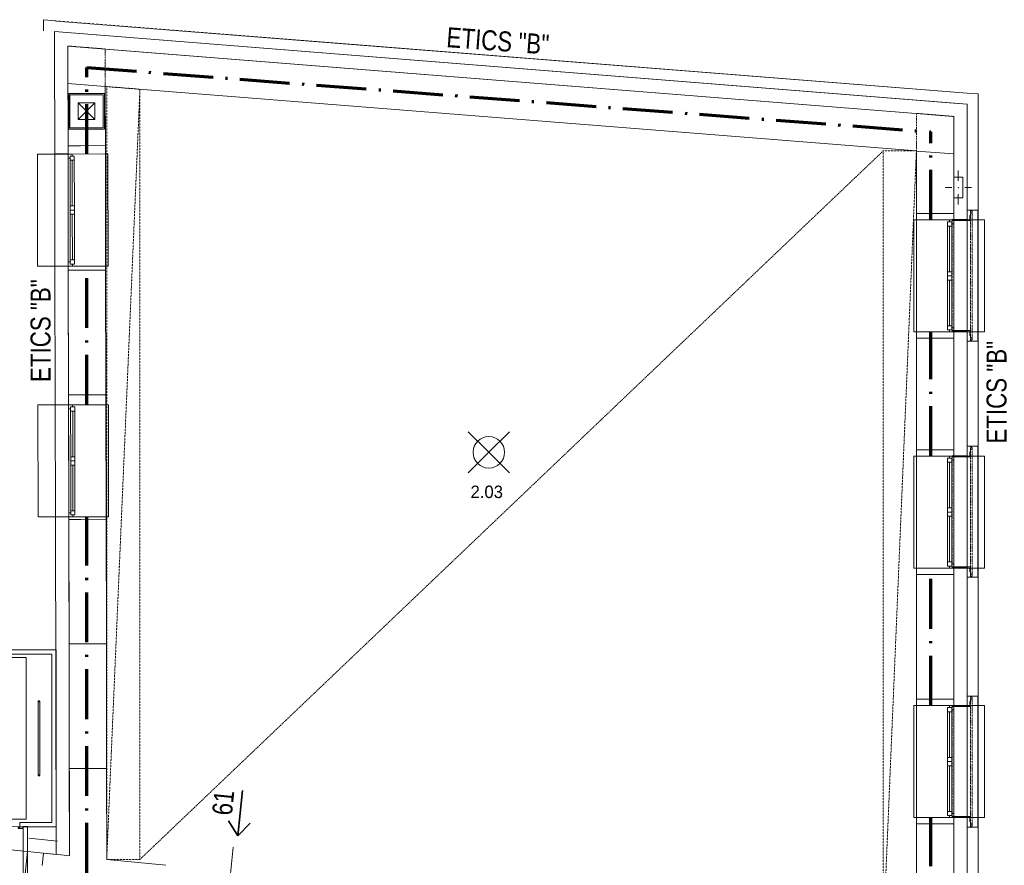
# Model space of a CAD drawing. Header units: millimetres. Extents: x -21032 to 287, y -6254 to 19135.
# Tile 12 of 12: x -11569 to 287, y 8951 to 19135. Entities that reach past the tile are written whole.
import ezdxf
from ezdxf.enums import TextEntityAlignment as Align

# ---------------------------------------------------------------- set-up
doc = ezdxf.new("R2010")
doc.units = ezdxf.units.MM
doc.header["$MEASUREMENT"] = 0
doc.set_wipeout_variables(frame=1)
for name, pattern in [('ACAD_ISO10W100', [18.5, 12, -3, 0.5, -3]), ('Wipeout_Contour', [1000, 0, -1000]), ('Čerchovaná M', [4.5, 2.5, -0.85, 0.3, -0.85]), ('Čerchovaná S', [3.5, 1.5, -0.85, 0.3, -0.85]), ('Čárkovaná M', [4.5, 2.5, -2])]:
    doc.linetypes.add(name, pattern=pattern)
for name, color, linetype, lineweight in [('7._2.NP (2)_2_2D prvky - obecné', 252, 'Continuous', 0), ('7._2.NP (2)_2_Konstrukce - nosné', 252, 'Continuous', 0), ('7._2.NP (2)_2_Nové_3D prvky fasada nove', 252, 'Continuous', 0), ('7._2.NP (2)_2_Nové_Konstrukce - nosné', 252, 'Continuous', 0), ('7._2.NP (2)_2_Nové_Otvory – Dveře', 252, 'Continuous', 0), ('7._2.NP (2)_2_Nové_Otvory – Okna', 252, 'Continuous', 0), ('7._2.NP (2)_2_Nové_Otvory – Značky dveří', 252, 'Continuous', 0), ('7._2.NP (2)_2_Nové_Situace - terén', 252, 'Continuous', 0), ('7._2.NP (2)_2_Nové_Výplně - Povrchové', 252, 'Continuous', 0), ('7._2.NP (2)_2_Nové_VÝTAH VAR 1', 252, 'Continuous', 0), ('7._2.NP (2)_2_Nové_ZJEDNODUŠENÝ DVŮR', 252, 'Continuous', 0), ('7._2.NP (2)_2_TZB - elektroinstalace', 252, 'Continuous', 0), ('7._2.NP (2)_2_Zóny', 252, 'Continuous', 0), ('Pož_text', 1, 'Continuous', 35), ('Pož_úseky', 5, 'ACAD_ISO10W100', 70)]:
    doc.layers.add(name, color=color, linetype=linetype, lineweight=lineweight)
doc.styles.add('GENEROVANÝ_STYL_1', font='txt')
doc.styles.add('PBŘ popis', font='arial.ttf', dxfattribs={"width": 0.8})

msp = doc.modelspace()

# ---------------------------------------------------------------- linework, layer by layer
at = {"layer": '7._2.NP (2)_2_2D prvky - obecné', "linetype": 'Čerchovaná S'}
for p, q in [((-10538, 18331), (-10540, 18782)), ((-772, 17554), (-770, 18006)), ((-322, 17970), (-770, 18006))]:
    msp.add_line(p, q, dxfattribs=at)
at = {"layer": '7._2.NP (2)_2_Konstrukce - nosné', "linetype": 'Continuous'}
for p, q in [((-322, 17970), (-322, 17520)), ((-10986, 17617), (-10886, 17617)), ((-10886, 17617), (-10836, 17617)), ((-10836, 17617), (-10536, 17618)), ((-772, 17551), (-322, 17520)), ((-472, 16800), (-772, 16800)), ((-422, 16800), (-472, 16800)), ((-322, 16800), (-422, 16800)), ((-10984, 16117), (-10884, 16117)), ((-10884, 16117), (-10834, 16117)), ((-10834, 16117), (-10534, 16118)), ((-472, 15300), (-772, 15300)), ((-422, 15300), (-472, 15300)), ((-322, 15300), (-422, 15300)), ((-10981, 14617), (-10881, 14617)), ((-10881, 14617), (-10831, 14617)), ((-10831, 14617), (-10531, 14618)), ((-472, 13955), (-772, 13955)), ((-422, 13955), (-472, 13955)), ((-322, 13955), (-422, 13955)), ((-10978, 13117), (-10878, 13117)), ((-10878, 13117), (-10828, 13117)), ((-10828, 13117), (-10528, 13118)), ((-472, 12455), (-772, 12455)), ((-422, 12455), (-472, 12455)), ((-322, 12455), (-422, 12455)), ((-10975, 11617), (-10875, 11617)), ((-10875, 11617), (-10825, 11617)), ((-10825, 11617), (-10525, 11618)), ((-472, 10950), (-772, 10950)), ((-422, 10950), (-472, 10950)), ((-322, 10950), (-422, 10950)), ((-10973, 10117), (-10873, 10117)), ((-10873, 10117), (-10823, 10117)), ((-10823, 10117), (-10523, 10118)), ((-472, 9450), (-772, 9450)), ((-422, 9450), (-472, 9450)), ((-322, 9450), (-422, 9450)), ((-11283, 9099), (-11298, 8949))]:
    msp.add_line(p, q, dxfattribs=at)
at = {"layer": '7._2.NP (2)_2_Konstrukce - nosné', "linetype": 'Continuous', "flags": 128}
for points in [[(-10989, 18818), (-10538, 18782)], [(-10989, 18818), (-10986, 17617)], [(-322, 17970), (-10538, 18782)], [(-10536, 17618), (-10538, 18331)], [(-10538, 18331), (-772, 17554)], [(-322, 17970), (-322, 17519)], [(-772, 17554), (-772, 16800)], [(-322, 17239), (-322, 17519)], [(-322, 16800), (-322, 16989)], [(-10984, 16117), (-10981, 14617)], [(-10531, 14618), (-10534, 16118)], [(-772, 15300), (-772, 13955)], [(-322, 13955), (-322, 15300)], [(-10978, 13117), (-10975, 11617)], [(-10525, 11618), (-10528, 13118)], [(-772, 12455), (-772, 10950)], [(-322, 10950), (-322, 12455)], [(-10973, 10117), (-10971, 9067)], [(-10521, 9022), (-10523, 10118)], [(-772, 9450), (-772, 8045)], [(-322, 8003), (-322, 9450)], [(-11032, 9073), (-11283, 9099)], [(-10971, 9067), (-11032, 9073)], [(-9811, 8951), (-10521, 9022)]]:
    msp.add_lwpolyline(points, dxfattribs=at)
at = {"layer": '7._2.NP (2)_2_Nové_3D prvky fasada nove', "linetype": 'Continuous'}
for p, q in [((-340, 16728), (-340, 16716)), ((-340, 15391), (-340, 15378)), ((-340, 13884), (-340, 13871)), ((-340, 12547), (-340, 12534)), ((-340, 10875), (-340, 10862)), ((-340, 9537), (-340, 9525))]:
    msp.add_line(p, q, dxfattribs=at)
at = {"layer": '7._2.NP (2)_2_Nové_3D prvky fasada nove', "linetype": 'Continuous', "flags": 128}
for points in [[(-10986, 17617), (-10986, 17517)], [(-10536, 17518), (-10536, 17618)], [(-10536, 17518), (-10986, 17517)], [(-772, 16800), (-772, 16725)], [(-322, 16725), (-772, 16725)], [(-322, 16725), (-322, 16800)], [(-10984, 16167), (-10534, 16168)], [(-10984, 16167), (-10984, 16117)], [(-10534, 16118), (-10534, 16168)], [(-772, 15375), (-772, 15300)], [(-772, 15375), (-322, 15375)], [(-322, 15300), (-322, 15375)], [(-10981, 14617), (-10981, 14497)], [(-10531, 14498), (-10531, 14618)], [(-10531, 14498), (-10981, 14497)], [(-772, 13955), (-772, 13880)], [(-322, 13880), (-772, 13880)], [(-322, 13880), (-322, 13955)], [(-10978, 13147), (-10528, 13148)], [(-10978, 13147), (-10978, 13117)], [(-10528, 13118), (-10528, 13148)], [(-772, 12530), (-772, 12455)], [(-772, 12530), (-322, 12530)], [(-322, 12455), (-322, 12530)], [(-10975, 11617), (-10973, 10117)], [(-10523, 10118), (-10525, 11618)], [(-772, 10950), (-772, 10875)], [(-322, 10875), (-322, 10950)], [(-322, 10875), (-772, 10875)], [(-772, 9525), (-772, 9450)], [(-772, 9525), (-322, 9525)], [(-322, 9450), (-322, 9525)], [(-11525, 8620), (-11475, 9118)], [(-11283, 9099), (-11475, 9118)]]:
    msp.add_lwpolyline(points, dxfattribs=at)
at = {"layer": '7._2.NP (2)_2_Nové_3D prvky fasada nove', "linetype": 'Čerchovaná M', "flags": 128}
for points in [[(-340, 15378), (-340, 16728)], [(-340, 16716), (-340, 16728)], [(-340, 15391), (-340, 15378)], [(-340, 12534), (-340, 13884)], [(-340, 13871), (-340, 13884)], [(-340, 12547), (-340, 12534)], [(-340, 9525), (-340, 10875)], [(-340, 10862), (-340, 10875)], [(-340, 9537), (-340, 9525)]]:
    msp.add_lwpolyline(points, dxfattribs=at)
at = {"layer": '7._2.NP (2)_2_Nové_Konstrukce - nosné', "linetype": 'Continuous'}
for p, q in [((-10996, 17518), (-11146, 17518)), ((-10996, 17518), (-10986, 17518)), ((-10994, 16168), (-11144, 16168)), ((-10994, 16168), (-10984, 16168)), ((-10991, 14497), (-11141, 14497)), ((-10991, 14497), (-10981, 14497)), ((-10988, 13147), (-11138, 13147)), ((-10988, 13147), (-10978, 13147))]:
    msp.add_line(p, q, dxfattribs=at)
at = {"layer": '7._2.NP (2)_2_Nové_Konstrukce - nosné', "linetype": 'Continuous', "flags": 128}
for points in [[(-322, 17970), (-322, 17239)], [(-322, 16989), (-322, 16725)], [(-11144, 16168), (-11141, 14497)], [(-10981, 14497), (-10984, 16168)], [(-322, 15375), (-322, 13880)], [(-11138, 13147), (-11131, 9083)], [(-10971, 9067), (-10978, 13147)], [(-322, 12530), (-322, 10875)], [(-322, 9525), (-322, 6167)], [(-11115, 9243), (-11459, 9277)], [(-11475, 9118), (-11131, 9083)]]:
    msp.add_lwpolyline(points, dxfattribs=at)
at = {"layer": '7._2.NP (2)_2_Nové_Otvory – Dveře', "linetype": 'Continuous'}
for p, q in [((-11475, 9118), (-12594, 9230)), ((-11525, 8620), (-11475, 9118))]:
    msp.add_line(p, q, dxfattribs=at)
at = {"layer": '7._2.NP (2)_2_Nové_Otvory – Okna', "linetype": 'Continuous'}
for p, q in [((-11354, 16167), (-11356, 17517)), ((-11356, 17517), (-10986, 17517)), ((-10996, 17518), (-11146, 17518)), ((-11144, 16168), (-11146, 17518)), ((-10996, 17518), (-10986, 17518)), ((-10984, 16168), (-10986, 17518)), ((-10984, 16167), (-10986, 17517)), ((-10986, 17517), (-10986, 17467)), ((-10986, 17517), (-10936, 17517)), ((-10986, 17517), (-10936, 17517)), ((-10986, 17467), (-10961, 17467)), ((-10986, 17467), (-10985, 16842)), ((-10961, 17467), (-10961, 17492)), ((-10961, 17492), (-10936, 17492)), ((-10961, 17492), (-10961, 17442)), ((-10911, 17492), (-10961, 17492)), ((-10961, 17442), (-10911, 17442)), ((-10961, 17442), (-10960, 16892)), ((-10936, 17517), (-10536, 17518)), ((-10936, 17492), (-10936, 17517)), ((-10935, 16892), (-10936, 17442)), ((-10911, 17442), (-10911, 17492)), ((-10910, 16892), (-10911, 17442)), ((-10910, 16892), (-10911, 17442)), ((-10506, 17518), (-10536, 17518)), ((-10534, 16168), (-10536, 17518)), ((-10504, 16168), (-10506, 17518)), ((-10985, 16842), (-10984, 16217)), ((-10910, 16892), (-10960, 16892)), ((-10960, 16892), (-10960, 16842)), ((-10960, 16842), (-10960, 16792)), ((-10910, 16842), (-10960, 16842)), ((-10960, 16842), (-10910, 16842)), ((-10910, 16842), (-10910, 16892)), ((-10910, 16792), (-10910, 16842)), ((-10960, 16792), (-10910, 16792)), ((-10960, 16792), (-10959, 16242)), ((-10934, 16242), (-10935, 16792)), ((-10909, 16242), (-10910, 16792)), ((-10909, 16242), (-10910, 16792)), ((-772, 16725), (-802, 16725)), ((-802, 16725), (-802, 15375)), ((-772, 16725), (-772, 15375)), ((-372, 16725), (-772, 16725)), ((-372, 16725), (-372, 16700)), ((-322, 16725), (-372, 16725)), ((-322, 16725), (-372, 16725)), ((-322, 16725), (-322, 15375)), ((-322, 16675), (-322, 16725)), ((-262, 16725), (-322, 16725)), ((-322, 15375), (-322, 16725)), ((-312, 16725), (-322, 16725)), ((-322, 16725), (-322, 15375)), ((48, 16725), (48, 15375)), ((-397, 16700), (-397, 16650)), ((-347, 16700), (-397, 16700)), ((-397, 16650), (-397, 16100)), ((-397, 16650), (-347, 16650)), ((-397, 16650), (-397, 16100)), ((-372, 16700), (-347, 16700)), ((-372, 16650), (-372, 16100)), ((-347, 16700), (-347, 16675)), ((-347, 16650), (-347, 16700)), ((-347, 16675), (-322, 16675)), ((-347, 16100), (-347, 16650)), ((-322, 16050), (-322, 16675)), ((-10909, 16242), (-10959, 16242)), ((-10959, 16242), (-10959, 16192)), ((-10909, 16192), (-10909, 16242)), ((-10984, 16167), (-11354, 16167)), ((-10994, 16168), (-11144, 16168)), ((-10994, 16168), (-10984, 16168)), ((-10959, 16217), (-10984, 16217)), ((-10984, 16217), (-10984, 16167)), ((-10984, 16167), (-10934, 16167)), ((-10984, 16167), (-10934, 16167)), ((-10959, 16192), (-10959, 16217)), ((-10934, 16192), (-10959, 16192)), ((-10959, 16192), (-10909, 16192)), ((-10934, 16167), (-10934, 16192)), ((-10934, 16167), (-10534, 16168)), ((-10534, 16168), (-10504, 16168)), ((-347, 16100), (-397, 16100)), ((-397, 16100), (-397, 16050)), ((-397, 16050), (-347, 16050)), ((-397, 16050), (-397, 16000)), ((-347, 16050), (-397, 16050)), ((-347, 16050), (-347, 16100)), ((-347, 16000), (-347, 16050)), ((-322, 15425), (-322, 16050)), ((-397, 16000), (-397, 15450)), ((-397, 16000), (-347, 16000)), ((-397, 16000), (-397, 15450)), ((-372, 16000), (-372, 15450)), ((-347, 15450), (-347, 16000)), ((-347, 15450), (-397, 15450)), ((-397, 15450), (-397, 15400)), ((-347, 15400), (-347, 15450)), ((-322, 15425), (-347, 15425)), ((-347, 15425), (-347, 15400)), ((-322, 15375), (-322, 15425)), ((-802, 15375), (-772, 15375)), ((-372, 15375), (-772, 15375)), ((-397, 15400), (-347, 15400)), ((-347, 15400), (-372, 15400)), ((-372, 15400), (-372, 15375)), ((-322, 15375), (-372, 15375)), ((-322, 15375), (-372, 15375)), ((-262, 15375), (-322, 15375)), ((-312, 15375), (-322, 15375)), ((-11348, 13147), (-11351, 14497)), ((-11351, 14497), (-10981, 14497)), ((-10991, 14497), (-11141, 14497)), ((-11138, 13147), (-11141, 14497)), ((-10991, 14497), (-10981, 14497)), ((-10978, 13147), (-10981, 14497)), ((-10981, 14497), (-10981, 14447)), ((-10981, 14497), (-10931, 14497)), ((-10981, 14497), (-10931, 14497)), ((-10978, 13147), (-10981, 14497)), ((-10956, 14447), (-10956, 14472)), ((-10956, 14472), (-10931, 14472)), ((-10956, 14472), (-10955, 14422)), ((-10906, 14472), (-10956, 14472)), ((-10931, 14497), (-10531, 14498)), ((-10931, 14472), (-10931, 14497)), ((-10905, 14422), (-10906, 14472)), ((-10501, 14498), (-10531, 14498)), ((-10528, 13148), (-10531, 14498)), ((-10498, 13148), (-10501, 14498)), ((-10981, 14447), (-10956, 14447)), ((-10981, 14447), (-10979, 13822)), ((-10955, 14422), (-10905, 14422)), ((-10955, 14422), (-10954, 13872)), ((-10929, 13872), (-10930, 14422)), ((-10904, 13872), (-10905, 14422)), ((-10904, 13872), (-10905, 14422)), ((-10904, 13872), (-10954, 13872)), ((-10954, 13872), (-10954, 13822)), ((-10904, 13822), (-10904, 13872)), ((-802, 12530), (-802, 13880)), ((-802, 13880), (-772, 13880)), ((-772, 12530), (-772, 13880)), ((-372, 13880), (-772, 13880)), ((-372, 13855), (-372, 13880)), ((-322, 13880), (-372, 13880)), ((-322, 13880), (-372, 13880)), ((-322, 12530), (-322, 13880)), ((-322, 13880), (-322, 13830)), ((-262, 13880), (-322, 13880)), ((-322, 12530), (-322, 13880)), ((-312, 13880), (-322, 13880)), ((-322, 12530), (-322, 13880)), ((48, 12530), (48, 13880)), ((-10979, 13822), (-10978, 13197)), ((-10954, 13822), (-10954, 13772)), ((-10904, 13822), (-10954, 13822)), ((-10954, 13822), (-10904, 13822)), ((-10954, 13772), (-10904, 13772)), ((-10954, 13772), (-10953, 13222)), ((-10928, 13222), (-10929, 13772)), ((-10904, 13772), (-10904, 13822)), ((-10903, 13222), (-10904, 13772)), ((-10903, 13222), (-10904, 13772)), ((-397, 13805), (-397, 13855)), ((-397, 13855), (-347, 13855)), ((-397, 13255), (-397, 13805)), ((-347, 13805), (-397, 13805)), ((-397, 13255), (-397, 13805)), ((-347, 13855), (-372, 13855)), ((-372, 13255), (-372, 13805)), ((-347, 13830), (-347, 13855)), ((-347, 13855), (-347, 13805)), ((-322, 13830), (-347, 13830)), ((-347, 13805), (-347, 13255)), ((-322, 13830), (-322, 13205)), ((-10953, 13197), (-10978, 13197)), ((-10978, 13197), (-10978, 13147)), ((-10903, 13222), (-10953, 13222)), ((-10953, 13222), (-10953, 13172)), ((-10953, 13172), (-10953, 13197)), ((-10928, 13172), (-10953, 13172)), ((-10953, 13172), (-10903, 13172)), ((-10928, 13147), (-10928, 13172)), ((-10903, 13172), (-10903, 13222)), ((-397, 13205), (-397, 13255)), ((-397, 13255), (-347, 13255)), ((-397, 13155), (-397, 13205)), ((-397, 13205), (-347, 13205)), ((-347, 13205), (-397, 13205)), ((-347, 13255), (-347, 13205)), ((-347, 13205), (-347, 13155)), ((-322, 13205), (-322, 12580)), ((-10978, 13147), (-11348, 13147)), ((-10988, 13147), (-11138, 13147)), ((-10988, 13147), (-10978, 13147)), ((-10978, 13147), (-10928, 13147)), ((-10978, 13147), (-10928, 13147)), ((-10928, 13147), (-10528, 13148)), ((-10528, 13148), (-10498, 13148)), ((-397, 12605), (-397, 13155)), ((-347, 13155), (-397, 13155)), ((-397, 12605), (-397, 13155)), ((-372, 12605), (-372, 13155)), ((-347, 13155), (-347, 12605)), ((-397, 12555), (-397, 12605)), ((-397, 12605), (-347, 12605)), ((-347, 12605), (-347, 12555)), ((-347, 12555), (-347, 12580)), ((-347, 12580), (-322, 12580)), ((-322, 12580), (-322, 12530)), ((-772, 12530), (-802, 12530)), ((-372, 12530), (-772, 12530)), ((-347, 12555), (-397, 12555)), ((-372, 12530), (-372, 12555)), ((-372, 12555), (-347, 12555)), ((-322, 12530), (-372, 12530)), ((-322, 12530), (-372, 12530)), ((-262, 12530), (-322, 12530)), ((-312, 12530), (-322, 12530)), ((-772, 10875), (-802, 10875)), ((-802, 10875), (-802, 9525)), ((-772, 10875), (-772, 9525)), ((-372, 10875), (-772, 10875)), ((-397, 10850), (-397, 10800)), ((-347, 10850), (-397, 10850)), ((-397, 10800), (-397, 10250)), ((-397, 10800), (-347, 10800)), ((-397, 10800), (-397, 10250)), ((-372, 10875), (-372, 10850)), ((-322, 10875), (-372, 10875)), ((-322, 10875), (-372, 10875)), ((-372, 10850), (-347, 10850)), ((-372, 10800), (-372, 10250)), ((-347, 10850), (-347, 10825)), ((-347, 10800), (-347, 10850)), ((-347, 10825), (-322, 10825)), ((-347, 10250), (-347, 10800)), ((-322, 10875), (-322, 9525)), ((-322, 10825), (-322, 10875)), ((-262, 10875), (-322, 10875)), ((-322, 9525), (-322, 10875)), ((-312, 10875), (-322, 10875)), ((-322, 10875), (-322, 9525)), ((-322, 10200), (-322, 10825)), ((48, 10875), (48, 9525)), ((-347, 10250), (-397, 10250)), ((-397, 10250), (-397, 10200)), ((-397, 10200), (-347, 10200)), ((-397, 10200), (-397, 10150)), ((-347, 10200), (-397, 10200)), ((-347, 10200), (-347, 10250)), ((-347, 10150), (-347, 10200)), ((-322, 9575), (-322, 10200)), ((-397, 10150), (-397, 9600)), ((-397, 10150), (-347, 10150)), ((-397, 10150), (-397, 9600)), ((-372, 10150), (-372, 9600)), ((-347, 9600), (-347, 10150)), ((-802, 9525), (-772, 9525)), ((-372, 9525), (-772, 9525)), ((-347, 9600), (-397, 9600)), ((-397, 9600), (-397, 9550)), ((-397, 9550), (-347, 9550)), ((-347, 9550), (-372, 9550)), ((-372, 9550), (-372, 9525)), ((-322, 9525), (-372, 9525)), ((-322, 9525), (-372, 9525)), ((-347, 9550), (-347, 9600)), ((-322, 9575), (-347, 9575)), ((-347, 9575), (-347, 9550)), ((-322, 9525), (-322, 9575)), ((-262, 9525), (-322, 9525)), ((-312, 9525), (-322, 9525))]:
    msp.add_line(p, q, dxfattribs=at)
at = {"layer": '7._2.NP (2)_2_Nové_Otvory – Značky dveří', "linetype": 'Continuous'}
msp.add_line((-9180, 7380), (-9000, 9171), dxfattribs=at)
at = {"layer": '7._2.NP (2)_2_Nové_Situace - terén', "linetype": 'Continuous', "flags": 128}
for points in [[(-11475, 9417), (-11475, 9118), (-12594, 9230), (-12600, 9416)], [(-11473, 8614), (-11528, 8619), (-11528, 9417), (-11475, 9417)]]:
    msp.add_lwpolyline(points, close=True, dxfattribs=at)
at = {"layer": '7._2.NP (2)_2_Nové_VÝTAH VAR 1', "linetype": 'Čárkovaná M'}
for p, q in [((-10121, 9022), (-1172, 17554)), ((-772, 17554), (-1172, 17554)), ((-1172, 17554), (-1172, 8075)), ((-1172, 8075), (-772, 17554)), ((-772, 8075), (-772, 17554)), ((-10521, 9022), (-10121, 9022))]:
    msp.add_line(p, q, dxfattribs=at)
at = {"layer": '7._2.NP (2)_2_Nové_VÝTAH VAR 1', "linetype": 'Continuous'}
for p, q in [((-11131, 11545), (-12842, 11545)), ((-11131, 9415), (-11131, 11545)), ((-12792, 11495), (-11181, 11495)), ((-11181, 11495), (-11181, 9465)), ((-11345, 10930), (-11325, 10930)), ((-11345, 10926), (-11345, 10033)), ((-11345, 10920), (-11325, 10920)), ((-11335, 10930), (-11335, 10923)), ((-11325, 10926), (-11325, 10033)), ((-11345, 10040), (-11325, 10040)), ((-11345, 10030), (-11325, 10030)), ((-11335, 10030), (-11335, 10036)), ((-11181, 9465), (-11569, 9465)), ((-11569, 9465), (-11569, 9415)), ((-11569, 9415), (-11131, 9415))]:
    msp.add_line(p, q, dxfattribs=at)
at = {"layer": '7._2.NP (2)_2_Nové_VÝTAH VAR 1', "linetype": 'Continuous', "flags": 128}
for points in [[(-12649, 9505), (-11489, 9505), (-11489, 11455), (-12649, 11455)], [(-11569, 9405), (-11569, 9415), (-11529, 9415), (-11529, 9395), (-11589, 9395), (-11589, 9405)]]:
    msp.add_lwpolyline(points, close=True, dxfattribs=at)
at = {"layer": '7._2.NP (2)_2_TZB - elektroinstalace', "linetype": 'Continuous'}
for p, q in [((-267, 17194), (-267, 17319)), ((-347, 17114), (-427, 17114)), ((-267, 17034), (-267, 16909))]:
    msp.add_line(p, q, dxfattribs=at)
msp.add_point((-267, 17114), dxfattribs=at)
at = {"layer": 'Pož_text', "linetype": 'ByBlock', "lineweight": 15, "ltscale": 50}
for q in [(-6168, 14172), (-5673, 14172), (-6168, 13677), (-5673, 13677)]:
    msp.add_line((-5920, 13925), q, dxfattribs=at)
at = {"layer": 'Pož_text', "ltscale": 50}
msp.add_line((-8941, 9307), (-8886, 9854), dxfattribs=at)
at = {"layer": 'Pož_text', "ltscale": 75}
for q in [(-9055, 9485), (-8794, 9458)]:
    msp.add_line((-8941, 9307), q, dxfattribs=at)
at = {"layer": 'Pož_text', "linetype": 'ByBlock', "lineweight": 15, "ltscale": 50}
msp.add_circle((-5920, 13925), 190, dxfattribs=at)
at = {"layer": 'Pož_úseky', "ltscale": 50}
for p, q in [((-597, 16725), (-597, 17783)), ((-10761, 14498), (-10761, 16168)), ((-597, 13880), (-597, 15375)), ((-10761, 8862), (-10761, 13148)), ((-597, 10875), (-597, 12530)), ((-597, 6167), (-597, 9525))]:
    msp.add_line(p, q, dxfattribs=at)

# ---------------------------------------------------------------- texts
at = {"layer": '7._2.NP (2)_2_Zóny', "linetype": 'Continuous', "insert": (-5945, 13524), "char_height": 150, "attachment_point": 2, "style": 'GENEROVANÝ_STYL_1'}
msp.add_mtext('\\A1;\\pt0;2.03', dxfattribs=at)
at = {"layer": 'Pož_text', "ltscale": 75, "style": 'PBŘ popis', "width": 0.8}
for s, rotation, p in [('ETICS "B"', 90, (-11318, 15390)), ('61', 84.2755, (-9119, 9705))]:
    msp.add_text(s, height=240.6, rotation=rotation, dxfattribs=at).set_placement(p, align=Align.MIDDLE)

# ---------------------------------------------------------------- wipeouts: each hides what was drawn before it
at = {"linetype": 'Wipeout_Contour', "ltscale": 66333.273265}
msp.add_wipeout([(-11282, 19135), (-11282, 19002), (-11149, 18991)], dxfattribs=at).dxf.layer = '7._2.NP (2)_2_Nové_Výplně - Povrchové'
at = {"linetype": 'Wipeout_Contour', "ltscale": 54611.292964}
msp.add_wipeout([(-162, 18118), (-29, 18241), (-162, 18251)], dxfattribs=at).dxf.layer = '7._2.NP (2)_2_Nové_Výplně - Povrchové'

# ---------------------------------------------------------------- next in the draw order: wipeouts: each hides what was drawn before it
at = {"linetype": 'Wipeout_Contour', "ltscale": 36670.829541}
msp.add_wipeout([(-162, 18118), (-162, 192), (-29, 192), (-29, 18107)], dxfattribs=at).dxf.layer = '7._2.NP (2)_2_Nové_Výplně - Povrchové'

# ---------------------------------------------------------------- next in the draw order: linework, layer by layer
at = {"layer": '7._2.NP (2)_2_Nové_3D prvky fasada nove', "linetype": 'Continuous'}
for p, q in [((-162, 16843), (-162, 16728)), ((-119, 16843), (-162, 16843)), ((-162, 15264), (-162, 16843)), ((-31, 16843), (-162, 16843)), ((-119, 16843), (-119, 16836)), ((-119, 16836), (-108, 16833)), ((-31, 15264), (-31, 16843)), ((-162, 16728), (-340, 16728)), ((-130, 16776), (-130, 16728)), ((-119, 16776), (-130, 16776)), ((-121, 16728), (-130, 16728)), ((-121, 16728), (-121, 16716)), ((-108, 16804), (-119, 16801)), ((-119, 16801), (-119, 16776)), ((-108, 16833), (-102, 16824)), ((-102, 16813), (-108, 16804)), ((-102, 16824), (-102, 16813)), ((-121, 16716), (-340, 16716)), ((-121, 15391), (-340, 15391)), ((-162, 15378), (-340, 15378)), ((-162, 15378), (-162, 15264)), ((-130, 15378), (-130, 15330)), ((-121, 15378), (-130, 15378)), ((-119, 15330), (-130, 15330)), ((-121, 15391), (-121, 15378)), ((-119, 15330), (-119, 15306)), ((-119, 15306), (-108, 15302)), ((-108, 15302), (-102, 15293)), ((-119, 15264), (-162, 15264)), ((-31, 15264), (-162, 15264)), ((-108, 15274), (-119, 15271)), ((-119, 15271), (-119, 15264)), ((-102, 15283), (-108, 15274)), ((-102, 15293), (-102, 15283)), ((-162, 13998), (-162, 13884)), ((-119, 13998), (-162, 13998)), ((-162, 12420), (-162, 13998)), ((-31, 13998), (-162, 13998)), ((-119, 13998), (-119, 13992)), ((-119, 13992), (-108, 13988)), ((-31, 12420), (-31, 13998)), ((-162, 13884), (-340, 13884)), ((-121, 13871), (-340, 13871)), ((-130, 13932), (-130, 13884)), ((-119, 13932), (-130, 13932)), ((-121, 13884), (-130, 13884)), ((-121, 13884), (-121, 13871)), ((-108, 13960), (-119, 13957)), ((-119, 13957), (-119, 13932)), ((-108, 13988), (-102, 13979)), ((-102, 13969), (-108, 13960)), ((-102, 13979), (-102, 13969)), ((-121, 12547), (-340, 12547)), ((-162, 12534), (-340, 12534)), ((-162, 12534), (-162, 12420)), ((-130, 12534), (-130, 12486)), ((-121, 12534), (-130, 12534)), ((-119, 12486), (-130, 12486)), ((-121, 12547), (-121, 12534)), ((-119, 12486), (-119, 12461)), ((-119, 12461), (-108, 12458)), ((-108, 12458), (-102, 12449)), ((-102, 12449), (-102, 12438)), ((-119, 12420), (-162, 12420)), ((-31, 12420), (-162, 12420)), ((-108, 12429), (-119, 12426)), ((-119, 12426), (-119, 12420)), ((-102, 12438), (-108, 12429)), ((-162, 10989), (-162, 10875)), ((-119, 10989), (-162, 10989)), ((-162, 9410), (-162, 10989)), ((-31, 10989), (-162, 10989)), ((-130, 10922), (-130, 10875)), ((-119, 10922), (-130, 10922)), ((-119, 10989), (-119, 10982)), ((-119, 10982), (-108, 10979)), ((-108, 10951), (-119, 10947)), ((-119, 10947), (-119, 10922)), ((-108, 10979), (-102, 10970)), ((-102, 10959), (-108, 10951)), ((-102, 10970), (-102, 10959)), ((-31, 9410), (-31, 10989)), ((-162, 10875), (-340, 10875)), ((-121, 10862), (-340, 10862)), ((-121, 10875), (-130, 10875)), ((-121, 10875), (-121, 10862)), ((-121, 9537), (-340, 9537)), ((-162, 9525), (-340, 9525)), ((-162, 9525), (-162, 9410)), ((-130, 9525), (-130, 9477)), ((-121, 9525), (-130, 9525)), ((-121, 9537), (-121, 9525)), ((-119, 9410), (-162, 9410)), ((-31, 9410), (-162, 9410)), ((-119, 9477), (-130, 9477)), ((-119, 9477), (-119, 9452)), ((-119, 9452), (-108, 9448)), ((-108, 9420), (-119, 9417)), ((-119, 9417), (-119, 9410)), ((-108, 9448), (-102, 9440)), ((-102, 9429), (-108, 9420)), ((-102, 9440), (-102, 9429))]:
    msp.add_line(p, q, dxfattribs=at)
at = {"layer": '7._2.NP (2)_2_Nové_3D prvky fasada nove', "linetype": 'Čerchovaná S'}
for p, q in [((-162, 15264), (-162, 16843)), ((-162, 12420), (-162, 13998)), ((-162, 9410), (-162, 10989))]:
    msp.add_line(p, q, dxfattribs=at)
at = {"layer": '7._2.NP (2)_2_Nové_3D prvky fasada nove', "linetype": 'Čerchovaná M', "flags": 128}
for points in [[(-162, 15264), (-162, 16843)], [(-162, 16843), (-119, 16843)], [(-162, 16728), (-162, 16843)], [(-162, 16843), (-119, 16843)], [(-119, 15264), (-119, 16843)], [(-119, 16843), (-119, 16836)], [(-119, 16836), (-108, 16833)], [(-119, 16836), (-108, 16833)], [(-340, 16728), (-162, 16728)], [(-340, 16728), (-162, 16728)], [(-130, 16776), (-130, 16728)], [(-119, 16776), (-130, 16776)], [(-130, 16728), (-121, 16728)], [(-121, 16728), (-121, 16716)], [(-108, 16804), (-119, 16801)], [(-119, 16801), (-119, 16776)], [(-108, 16833), (-102, 16824)], [(-108, 16833), (-102, 16824)], [(-102, 16813), (-108, 16804)], [(-102, 15283), (-102, 16824)], [(-102, 16824), (-102, 16813)], [(-121, 16716), (-340, 16716)], [(-121, 15391), (-340, 15391)], [(-340, 15378), (-162, 15378)], [(-340, 15378), (-162, 15378)], [(-162, 15378), (-162, 15264)], [(-130, 15378), (-121, 15378)], [(-130, 15330), (-130, 15378)], [(-119, 15330), (-130, 15330)], [(-121, 15378), (-121, 15391)], [(-119, 15306), (-119, 15330)], [(-108, 15302), (-119, 15306)], [(-102, 15293), (-108, 15302)], [(-162, 15264), (-119, 15264)], [(-162, 15264), (-119, 15264)], [(-119, 15271), (-108, 15274)], [(-119, 15271), (-108, 15274)], [(-119, 15264), (-119, 15271)], [(-108, 15274), (-102, 15283)], [(-108, 15274), (-102, 15283)], [(-102, 15283), (-102, 15293)], [(-162, 12420), (-162, 13998)], [(-162, 13998), (-119, 13998)], [(-162, 13884), (-162, 13998)], [(-162, 13998), (-119, 13998)], [(-119, 12420), (-119, 13998)], [(-119, 13998), (-119, 13992)], [(-119, 13992), (-108, 13988)], [(-119, 13992), (-108, 13988)], [(-340, 13884), (-162, 13884)], [(-340, 13884), (-162, 13884)], [(-121, 13871), (-340, 13871)], [(-130, 13932), (-130, 13884)], [(-119, 13932), (-130, 13932)], [(-130, 13884), (-121, 13884)], [(-121, 13884), (-121, 13871)], [(-108, 13960), (-119, 13957)], [(-119, 13957), (-119, 13932)], [(-108, 13988), (-102, 13979)], [(-108, 13988), (-102, 13979)], [(-102, 13969), (-108, 13960)], [(-102, 12438), (-102, 13979)], [(-102, 13979), (-102, 13969)], [(-121, 12547), (-340, 12547)], [(-340, 12534), (-162, 12534)], [(-340, 12534), (-162, 12534)], [(-162, 12534), (-162, 12420)], [(-130, 12534), (-121, 12534)], [(-130, 12486), (-130, 12534)], [(-119, 12486), (-130, 12486)], [(-121, 12534), (-121, 12547)], [(-119, 12461), (-119, 12486)], [(-108, 12458), (-119, 12461)], [(-102, 12449), (-108, 12458)], [(-102, 12438), (-102, 12449)], [(-162, 12420), (-119, 12420)], [(-162, 12420), (-119, 12420)], [(-119, 12426), (-108, 12429)], [(-119, 12426), (-108, 12429)], [(-119, 12420), (-119, 12426)], [(-108, 12429), (-102, 12438)], [(-108, 12429), (-102, 12438)], [(-162, 9410), (-162, 10989)], [(-162, 10989), (-119, 10989)], [(-162, 10875), (-162, 10989)], [(-162, 10989), (-119, 10989)], [(-130, 10922), (-130, 10875)], [(-119, 10922), (-130, 10922)], [(-119, 9410), (-119, 10989)], [(-119, 10989), (-119, 10982)], [(-119, 10982), (-108, 10979)], [(-119, 10982), (-108, 10979)], [(-108, 10951), (-119, 10947)], [(-119, 10947), (-119, 10922)], [(-108, 10979), (-102, 10970)], [(-108, 10979), (-102, 10970)], [(-102, 10959), (-108, 10951)], [(-102, 9429), (-102, 10970)], [(-102, 10970), (-102, 10959)], [(-340, 10875), (-162, 10875)], [(-340, 10875), (-162, 10875)], [(-121, 10862), (-340, 10862)], [(-130, 10875), (-121, 10875)], [(-121, 10875), (-121, 10862)], [(-121, 9537), (-340, 9537)], [(-340, 9525), (-162, 9525)], [(-340, 9525), (-162, 9525)], [(-162, 9525), (-162, 9410)], [(-130, 9525), (-121, 9525)], [(-130, 9477), (-130, 9525)], [(-121, 9525), (-121, 9537)], [(-162, 9410), (-119, 9410)], [(-162, 9410), (-119, 9410)], [(-119, 9477), (-130, 9477)], [(-119, 9452), (-119, 9477)], [(-108, 9448), (-119, 9452)], [(-119, 9417), (-108, 9420)], [(-119, 9417), (-108, 9420)], [(-119, 9410), (-119, 9417)], [(-102, 9440), (-108, 9448)], [(-108, 9420), (-102, 9429)], [(-108, 9420), (-102, 9429)], [(-102, 9429), (-102, 9440)]]:
    msp.add_lwpolyline(points, dxfattribs=at)
at = {"layer": '7._2.NP (2)_2_Nové_Konstrukce - nosné', "linetype": 'Continuous', "flags": 128}
for points in [[(-162, 13880), (-162, 15375)], [(-162, 10875), (-162, 12530)], [(-162, 6167), (-162, 9525)]]:
    msp.add_lwpolyline(points, dxfattribs=at)
at = {"layer": '7._2.NP (2)_2_Nové_Otvory – Okna', "linetype": 'Continuous'}
for p, q in [((-322, 16725), (48, 16725)), ((-312, 16725), (-162, 16725)), ((-262, 16725), (-162, 16725)), ((-162, 15375), (-162, 16725)), ((-162, 16725), (-162, 15375)), ((48, 15375), (-322, 15375)), ((-312, 15375), (-162, 15375)), ((-262, 15375), (-162, 15375)), ((48, 13880), (-322, 13880)), ((-312, 13880), (-162, 13880)), ((-262, 13880), (-162, 13880)), ((-162, 12530), (-162, 13880)), ((-162, 12530), (-162, 13880)), ((-322, 12530), (48, 12530)), ((-312, 12530), (-162, 12530)), ((-262, 12530), (-162, 12530)), ((-322, 10875), (48, 10875)), ((-312, 10875), (-162, 10875)), ((-262, 10875), (-162, 10875)), ((-162, 9525), (-162, 10875)), ((-162, 10875), (-162, 9525)), ((48, 9525), (-322, 9525)), ((-312, 9525), (-162, 9525)), ((-262, 9525), (-162, 9525))]:
    msp.add_line(p, q, dxfattribs=at)
at = {"layer": '7._2.NP (2)_2_TZB - elektroinstalace', "linetype": 'Continuous'}
msp.add_line((-187, 17114), (-107, 17114), dxfattribs=at)
at = {"layer": '7._2.NP (2)_2_TZB - elektroinstalace', "linetype": 'Continuous', "flags": 128}
msp.add_lwpolyline([(-322, 16989), (-212, 16989), (-212, 17239), (-322, 17239)], close=True, dxfattribs=at)

# ---------------------------------------------------------------- next in the draw order: texts
at = {"layer": 'Pož_text', "ltscale": 75, "style": 'PBŘ popis', "width": 0.8}
msp.add_text('ETICS "B"', height=240.6, rotation=90, dxfattribs=at).set_placement((193, 14648), align=Align.MIDDLE)

# ---------------------------------------------------------------- next in the draw order: wipeouts: each hides what was drawn before it
at = {"linetype": 'Wipeout_Contour', "ltscale": 54466.002098}
msp.add_wipeout([(-162, 18118), (-29, 18107), (-29, 18241)], dxfattribs=at).dxf.layer = '7._2.NP (2)_2_Nové_Výplně - Povrchové'

# ---------------------------------------------------------------- next in the draw order: linework, layer by layer
at = {"layer": '7._2.NP (2)_2_Nové_Konstrukce - nosné', "linetype": 'Continuous', "flags": 128}
for points in [[(-29, 18241), (-162, 18251)], [(-29, 192), (-29, 18241)], [(-162, 18118), (-162, 192)]]:
    msp.add_lwpolyline(points, dxfattribs=at)

# ---------------------------------------------------------------- next in the draw order: wipeouts: each hides what was drawn before it
at = {"linetype": 'Wipeout_Contour', "ltscale": 80529.410445}
msp.add_wipeout([(-11149, 18991), (-162, 18118), (-162, 18251), (-11149, 19125)], dxfattribs=at).dxf.layer = '7._2.NP (2)_2_Nové_Výplně - Povrchové'

# ---------------------------------------------------------------- next in the draw order: linework, layer by layer
at = {"layer": '7._2.NP (2)_2_2D prvky - obecné', "linetype": 'Čerchovaná S'}
msp.add_line((-10989, 18818), (-10540, 18782), dxfattribs=at)
at = {"layer": '7._2.NP (2)_2_Konstrukce - nosné', "linetype": 'Continuous'}
for p, q in [((-10538, 18332), (-10988, 18368)), ((-10864, 17932), (-10664, 18132)), ((-10864, 18132), (-10664, 17932)), ((-10864, 17932), (-10664, 18132)), ((-10864, 18132), (-10664, 17932))]:
    msp.add_line(p, q, dxfattribs=at)
at = {"layer": '7._2.NP (2)_2_Konstrukce - nosné', "linetype": 'Continuous', "flags": 128}
for points in [[(-10979, 17817), (-10549, 17817), (-10549, 18247), (-10979, 18247)], [(-10964, 17832), (-10564, 17832), (-10564, 18232), (-10964, 18232)], [(-10964, 17832), (-10964, 18232), (-10564, 18232), (-10564, 17832)], [(-10964, 17832), (-10564, 17832), (-10564, 18232), (-10964, 18232)], [(-10864, 17932), (-10864, 18132), (-10664, 18132), (-10664, 17932)], [(-10864, 17932), (-10864, 18132), (-10664, 18132), (-10664, 17932)]]:
    msp.add_lwpolyline(points, close=True, dxfattribs=at)
at = {"layer": '7._2.NP (2)_2_Nové_Konstrukce - nosné', "linetype": 'Continuous', "flags": 128}
for points in [[(-11149, 18831), (-11146, 17518)], [(-10989, 18818), (-322, 17970)], [(-10986, 17518), (-10989, 18818)], [(-162, 18118), (-322, 18131)], [(-162, 16725), (-162, 18118)]]:
    msp.add_lwpolyline(points, dxfattribs=at)
at = {"layer": '7._2.NP (2)_2_Nové_VÝTAH VAR 1', "linetype": 'Čárkovaná M'}
for p, q in [((-10121, 18298), (-10521, 18329)), ((-10521, 18329), (-10521, 9022)), ((-10521, 9022), (-10121, 18298)), ((-10121, 9022), (-10121, 18298))]:
    msp.add_line(p, q, dxfattribs=at)
at = {"layer": 'Pož_úseky', "ltscale": 50}
for p, q in [((-10761, 18559), (-597, 17783)), ((-10761, 17518), (-10761, 18559))]:
    msp.add_line(p, q, dxfattribs=at)

# ---------------------------------------------------------------- next in the draw order: texts
at = {"layer": 'Pož_text', "ltscale": 75, "style": 'PBŘ popis', "width": 0.8}
msp.add_text('ETICS "B"', height=240.6, rotation=355.7665, dxfattribs=at).set_placement((-5811, 18880), align=Align.MIDDLE)

# ---------------------------------------------------------------- next in the draw order: wipeouts: each hides what was drawn before it
at = {"linetype": 'Wipeout_Contour', "ltscale": 66373.020855}
msp.add_wipeout([(-11149, 19125), (-11282, 19135), (-11149, 18991)], dxfattribs=at).dxf.layer = '7._2.NP (2)_2_Nové_Výplně - Povrchové'

# ---------------------------------------------------------------- next in the draw order: linework, layer by layer
at = {"layer": '7._2.NP (2)_2_Nové_Konstrukce - nosné', "linetype": 'Continuous', "flags": 128}
for points in [[(-162, 18251), (-11282, 19135)], [(-11149, 18991), (-162, 18118)], [(-11149, 18991), (-11149, 18831)], [(-322, 18131), (-11149, 18991)]]:
    msp.add_lwpolyline(points, dxfattribs=at)
at = {"layer": '7._2.NP (2)_2_Nové_ZJEDNODUŠENÝ DVŮR', "linetype": 'Continuous', "flags": 128}
msp.add_lwpolyline([(-11282, 19135), (-11282, 19002)], dxfattribs=at)

doc.saveas('drawing.dxf')
